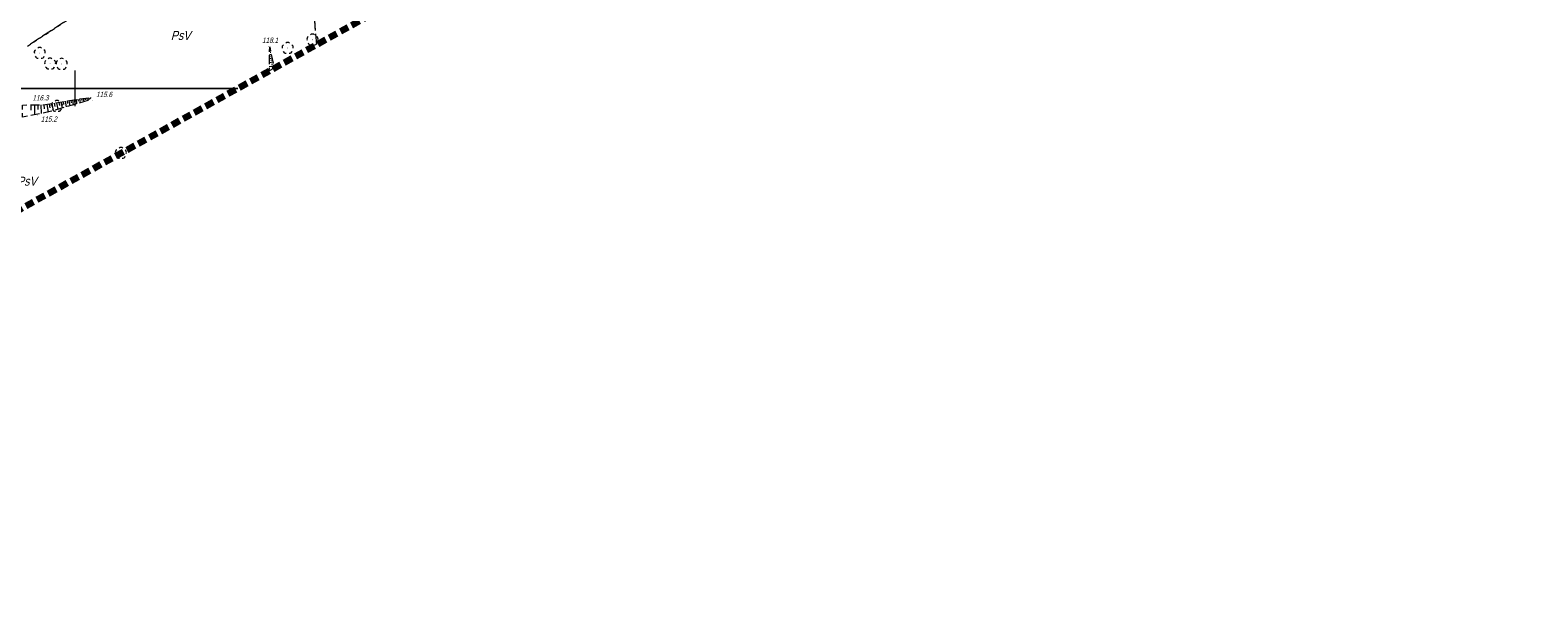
# Model space of a CAD drawing. Extents: x 7463256 to 7464485, y 5957341 to 5958260.
# Tile 180 of 256: x 7463944 to 7464155, y 5957677 to 5957758. Entities that reach past the tile are written whole.
import ezdxf

# ---------------------------------------------------------------- set-up
doc = ezdxf.new("R2010")
doc.units = 0
doc.header["$MEASUREMENT"] = 0
for name, pattern in [('1.5_0.5', [2, 1.5, -0.5]), ('218-500', [1, 0.5, -0.5]), ('4', [1.8, 1.2, -0.6]), ('mz1.25_0.5', [1.75, 1.25, -0.5])]:
    doc.linetypes.add(name, pattern=pattern)
doc.layers.get('0').update_dxf_attribs({"color": 2, "linetype": 'CONTINUOUS', "lineweight": 5})
for name, color, linetype in [('000 Inne (niezydentyfikowane)', 7, 'CONTINUOUS'), ('210-Oznaczenie użytku', 7, 'CONTINUOUS'), ('217-Granica konturu klasyfikcyjnego', 7, 'CONTINUOUS'), ('218-Granica użytku', 7, 'CONTINUOUS'), ('drzewo liściaste (punkt)', 7, 'CONTINUOUS'), ('Obszar opracowania', 7, 'CONTINUOUS'), ('punkt wysokościowy naturalny', 7, 'CONTINUOUS'), ('punkt wysokościowy naturalny-Atr2', 7, 'CONTINUOUS'), ('skarpa nieumocniona (powierzchnia)', 7, 'CONTINUOUS'), ('Wstawianie ramki sekcyjnej z opisem', 7, 'CONTINUOUS')]:
    doc.layers.add(name, color=color, linetype=linetype)
doc.styles.get("Standard").update_dxf_attribs({"font": 'txt', "width": 0.75})

# ---------------------------------------------------------------- blocks, each defined once
blk = doc.blocks.new('PW01')
at = {"linetype": 'Continuous', "lineweight": 13}
h = blk.add_hatch(color=0, dxfattribs=at)
edge = h.paths.add_edge_path()
edge.add_arc((0, 0), 0.045, 0, 360)
blk = doc.blocks.new('OP021')
at = {"linetype": 'Continuous', "lineweight": 13}
h = blk.add_hatch(color=0, dxfattribs=at)
edge = h.paths.add_edge_path()
edge.add_arc((0, 0), 0.05, 0, 360)
at = {"color": 0, "linetype": 'Continuous', "lineweight": 13}
for centre, start, end in [((-0.38, 0.124), 121.308, 202.548), ((0, 0.4), 49.272, 130.728), ((0.38, 0.124), 337.452, 58.692), ((-0.235, -0.324), 193.221, 274.871), ((0.235, -0.324), 265.129, 346.779)]:
    blk.add_arc(centre, 0.4, start, end, dxfattribs=at)

msp = doc.modelspace()

# ---------------------------------------------------------------- linework, layer by layer
at = {"layer": '000 Inne (niezydentyfikowane)', "color": 7, "linetype": 'Continuous', "lineweight": 13}
for p, q in [((7463977.35, 5957755.32), (7463977.24, 5957755.3)), ((7463977.82, 5957753.14), (7463977.2, 5957753.01)), ((7463977.71, 5957753.68), (7463977.21, 5957753.58)), ((7463977.59, 5957754.23), (7463977.22, 5957754.15)), ((7463977.47, 5957754.78), (7463977.23, 5957754.72)), ((7463977.41, 5957755.05), (7463977.33, 5957755.03)), ((7463977.53, 5957754.5), (7463977.38, 5957754.47)), ((7463977.65, 5957753.96), (7463977.43, 5957753.91)), ((7463977.76, 5957753.41), (7463977.49, 5957753.35)), ((7463977.88, 5957752.87), (7463977.54, 5957752.79)), ((7463943.78, 5957747.69), (7463943.79, 5957746.96)), ((7463944.31, 5957747.7), (7463944.33, 5957746.32)), ((7463944.78, 5957747.71), (7463944.79, 5957747.06)), ((7463945.22, 5957747.72), (7463945.25, 5957746.51)), ((7463945.64, 5957747.73), (7463945.65, 5957747.16)), ((7463946.02, 5957747.76), (7463946.21, 5957746.69)), ((7463946.38, 5957747.82), (7463946.48, 5957747.3)), ((7463946.74, 5957747.88), (7463946.91, 5957746.87)), ((7463947.08, 5957747.94), (7463947.16, 5957747.46)), ((7463947.4, 5957748), (7463947.57, 5957747.07)), ((7463947.72, 5957748.05), (7463947.8, 5957747.61)), ((7463948.02, 5957748.11), (7463948.17, 5957747.24)), ((7463948.31, 5957748.16), (7463948.39, 5957747.74)), ((7463948.6, 5957748.21), (7463948.74, 5957747.41)), ((7463948.87, 5957748.26), (7463948.93, 5957747.87)), ((7463949.13, 5957748.3), (7463949.26, 5957747.56)), ((7463949.38, 5957748.35), (7463949.44, 5957747.99)), ((7463949.63, 5957748.39), (7463949.75, 5957747.7)), ((7463949.88, 5957748.43), (7463949.92, 5957748.1)), ((7463950.13, 5957748.46), (7463950.21, 5957747.84)), ((7463950.38, 5957748.5), (7463950.42, 5957748.2)), ((7463950.63, 5957748.53), (7463950.71, 5957747.99)), ((7463950.89, 5957748.56), (7463950.92, 5957748.31)), ((7463951.14, 5957748.6), (7463951.2, 5957748.13)), ((7463951.39, 5957748.63), (7463951.42, 5957748.42)), ((7463951.64, 5957748.66), (7463951.69, 5957748.27)), ((7463951.89, 5957748.7), (7463951.91, 5957748.56)), ((7463952.15, 5957748.73), (7463952.16, 5957748.62))]:
    msp.add_line(p, q, dxfattribs=at)
at = {"layer": '217-Granica konturu klasyfikcyjnego', "color": 3, "linetype": '1.5_0.5', "lineweight": 18, "flags": 128}
for points in [[(7463981.85, 5957781.09), (7463943.33, 5957755.94)], [(7463983.833, 5957756.142), (7463981.85, 5957781.09)]]:
    msp.add_lwpolyline(points, dxfattribs=at)
at = {"layer": '218-Granica użytku', "color": 3, "linetype": '218-500', "lineweight": 18, "flags": 128}
for points in [[(7463943.33, 5957755.94), (7463981.85, 5957781.09)], [(7463983.833, 5957756.142), (7463981.85, 5957781.09)]]:
    msp.add_lwpolyline(points, dxfattribs=at)
at = {"layer": 'Obszar opracowania', "color": 132, "linetype": '4', "lineweight": 200, "flags": 128}
msp.add_lwpolyline([(7463648.63, 5957598.42), (7463381.17, 5957559), (7463352.31, 5957567.45), (7463255.88, 5957568.85), (7463280.41, 5957340.9), (7463468.95, 5957378.08), (7463536.66, 5957509.53), (7463626.95, 5957460.4), (7463653.5, 5957411.27), (7463734.5, 5957471.02), (7463879.22, 5957698.07), (7464314.97, 5957939.96), (7464470.72, 5957945.23), (7464483.34, 5958244.06), (7464262.86, 5958260.06), (7464240.11, 5958013.73), (7463789.91, 5957739.13), (7463712.41, 5957593.35)], close=True, dxfattribs=at)
at = {"layer": 'skarpa nieumocniona (powierzchnia)', "color": 7, "linetype": 'mz1.25_0.5', "lineweight": 18, "flags": 128}
for points in [[(7463977.88, 5957752.87), (7463977.89, 5957752.84), (7463977.2, 5957752.46), (7463977.25, 5957755.81)], [(7463951.78, 5957748.3), (7463946.49, 5957746.75), (7463942.63, 5957745.99), (7463942.63, 5957747.67), (7463945.87, 5957747.73), (7463949.8, 5957748.42), (7463952.31, 5957748.75)]]:
    msp.add_lwpolyline(points, close=True, dxfattribs=at)
at = {"layer": 'Wstawianie ramki sekcyjnej z opisem', "color": 7, "linetype": 'Continuous', "lineweight": 13, "flags": 128}
for points in [[(7463950, 5957750), (7463950, 5957752.5)], [(7463950, 5957747.5), (7463950, 5957752.5)], [(7463972.769, 5957750), (7463807.731, 5957750)], [(7463807.731, 5957750), (7463972.769, 5957750)], [(7463947.5, 5957750), (7463952.5, 5957750)], [(7463947.5, 5957750), (7463952.5, 5957750)], [(7463947.5, 5957750), (7463952.5, 5957750)], [(7463950, 5957747.5), (7463950, 5957750)]]:
    msp.add_lwpolyline(points, dxfattribs=at)

# ---------------------------------------------------------------- block references
at = {"layer": 'drzewo liściaste (punkt)', "color": 94, "linetype": 'Continuous', "lineweight": 13}
for p in [(7463983.25, 5957756.81), (7463945.05, 5957754.95), (7463979.77, 5957755.66), (7463946.5, 5957753.46), (7463948.12, 5957753.43), (7463947.45, 5957747.53), (7463956.41, 5957740.93)]:
    msp.add_blockref('OP021', p, dxfattribs=at)
at = {"layer": 'punkt wysokościowy naturalny', "color": 7, "linetype": 'Continuous', "lineweight": 13}
for p in [(7463977.12, 5957755.87), (7463952.43, 5957748.29), (7463944.79, 5957746.23)]:
    msp.add_blockref('PW01', p, dxfattribs=at)

# ---------------------------------------------------------------- texts
at = {"layer": '210-Oznaczenie użytku', "color": 3, "linetype": 'Continuous', "lineweight": 18, "oblique": 15, "width": 0.9}
for s, p in [('PsV', (7463963.4, 5957756.8)), ('Lzr-PsV', (7463939.27, 5957736.38))]:
    msp.add_text(s, height=1.25, dxfattribs=at).set_placement(p)
at = {"layer": 'punkt wysokościowy naturalny-Atr2', "color": 7, "oblique": 15, "width": 0.72}
for s, p in [('118.1', (7463976.18, 5957756.38)), ('116.3', (7463944.02, 5957748.32)), ('115.6', (7463952.93, 5957748.79)), ('115.2', (7463945.19, 5957745.32))]:
    msp.add_text(s, height=0.75, dxfattribs=at).set_placement(p)

doc.saveas('drawing.dxf')
